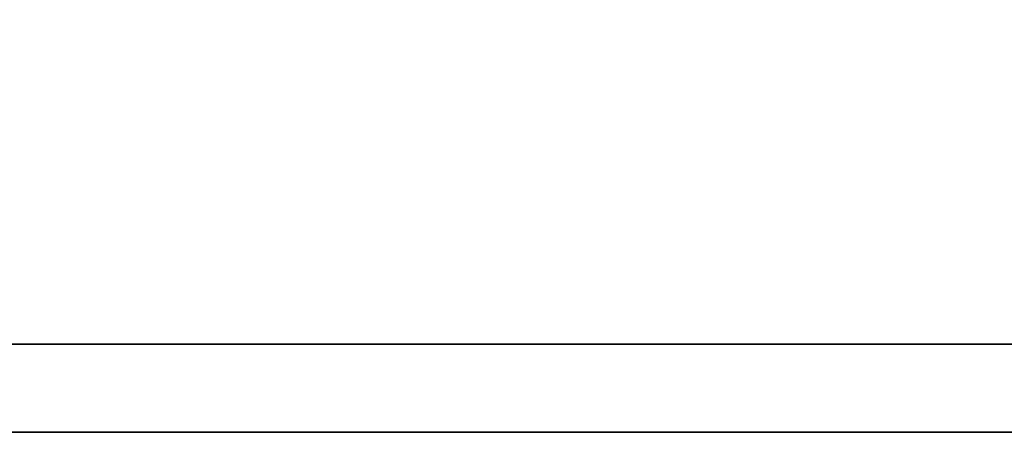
# Model space of a CAD drawing. Header units: millimetres. Extents: x -35 to 371, y -58 to 75.
# Tile 30 of 123: x 111.079 to 111.658, y 1.12 to 1.363. Entities that reach past the tile are written whole.
import ezdxf

# ---------------------------------------------------------------- set-up
doc = ezdxf.new("R2010")
doc.units = ezdxf.units.MM
doc.layers.add('DIM', color=4, linetype='Continuous')
doc.layers.add('layer 1', color=7, linetype='Continuous')

# ---------------------------------------------------------------- blocks, each defined once
blk = doc.blocks.new('TBI MOTION logo(完整正式版)')
at = {"layer": 'layer 1', "color": 22, "lineweight": 35}
blk.add_open_spline([(75.90875, -9.47875), (75.90875, -9.47875), (75.90875, -12.28625), (75.90875, -12.28625), (75.90875, -12.28625), (75.90875, -12.28625), (75.90875, -12.47875), (75.90875, -12.47875), (75.90875, -12.47875), (75.90875, -12.47875), (75.71625, -12.47875), (75.71625, -12.47875), (75.71625, -12.47875), (75.71625, -12.47875), (-88.32875, -12.47875), (-88.32875, -12.47875), (-88.32875, -12.47875), (-88.32875, -12.47875), (-88.32875, -13.29375), (-88.32875, -13.29375), (-88.32875, -13.29375), (-88.32875, -13.29375), (82.89125, -13.29375), (82.89125, -13.29375), (82.89125, -13.29375), (82.89125, -13.29375), (75.90875, -9.47875), (75.90875, -9.47875)], degree=3, knots=[0, 0, 0, 0, 0.1428571, 0.1428571, 0.1428571, 0.1428571, 0.2857143, 0.2857143, 0.2857143, 0.2857143, 0.4285714, 0.4285714, 0.4285714, 0.4285714, 0.5714286, 0.5714286, 0.5714286, 0.5714286, 0.7142857, 0.7142857, 0.7142857, 0.7142857, 0.8571429, 0.8571429, 0.8571429, 0.8571429, 1, 1, 1, 1], dxfattribs=at)

msp = doc.modelspace()

# ---------------------------------------------------------------- block references
at = {"layer": 'DIM', "xscale": 0.0636045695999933, "yscale": 0.0636045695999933, "zscale": 0.0636045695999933}
msp.add_blockref('TBI MOTION logo(完整正式版)', (115.57329, 1.96558), dxfattribs=at)

doc.saveas('drawing.dxf')
